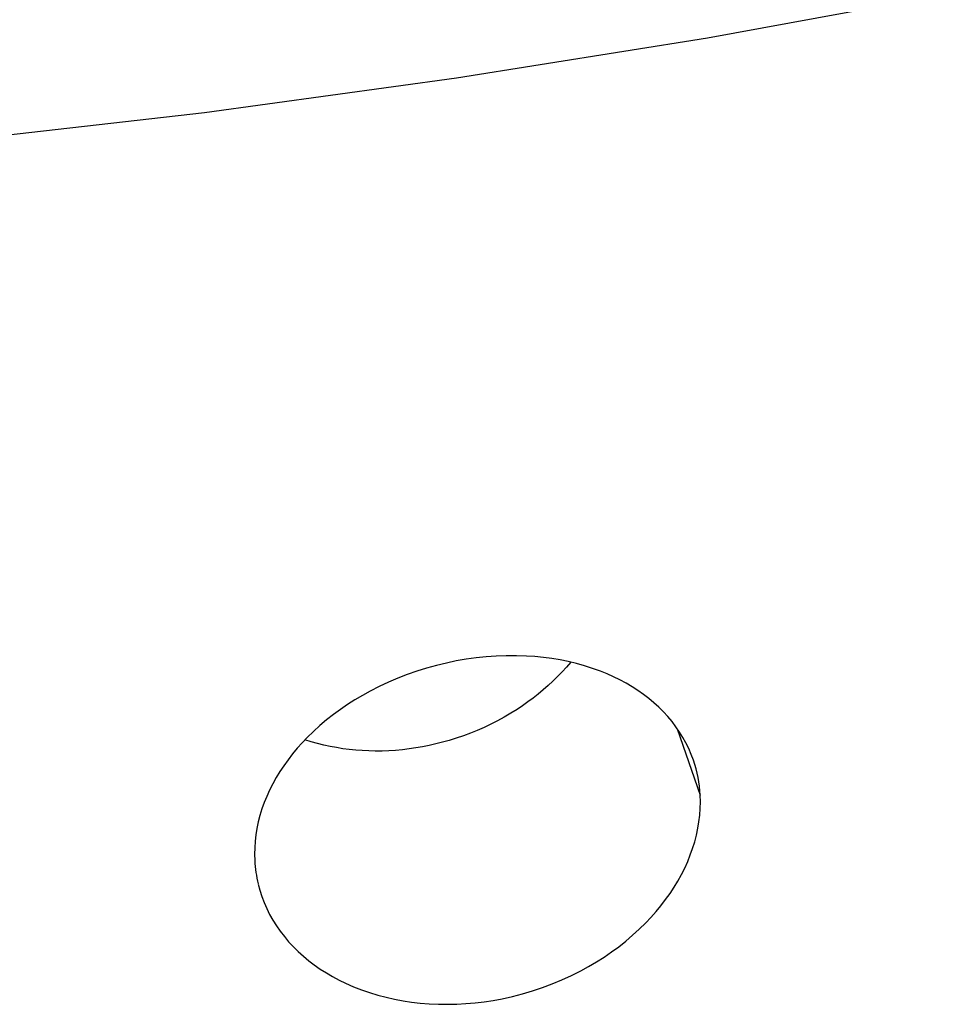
# Model space of a CAD drawing. Extents: x 0 to 1189, y 0 to 841.
# Tile 11 of 77: x 151.17 to 155.93, y 151.49 to 156.49. Entities that reach past the tile are written whole.
import ezdxf

# ---------------------------------------------------------------- set-up
doc = ezdxf.new("R2010")
doc.units = 0
doc.header["$LTSCALE"] = 65.395
doc.layers.add('connessioni_resistenze_c0_BL8', color=7, linetype='CONTINUOUS')

# ---------------------------------------------------------------- blocks, each defined once
blk = doc.blocks.new('CONNESSIONI_RESISTENZE_C0_BL8', base_point=(132.2671, 184.9118))
at = {"layer": 'connessioni_resistenze_c0_BL8', "color": 2, "linetype": 'CONTINUOUS'}
blk.add_line((154.5093, 152.8897), (154.6261, 152.5516), dxfattribs=at)
for points in [[(155.9337, 156.6336), (154.6624, 156.4008), (153.3861, 156.1969), (152.1056, 156.0215), (150.8089, 155.8731), (149.5092, 155.7535), (148.2072, 155.6628), (146.9036, 155.6009), (145.6018, 155.5677), (144.2996, 155.5634), (142.9976, 155.5881), (141.6964, 155.6419), (140.4149, 155.7237), (139.1357, 155.8343), (137.8595, 155.9742)], [(154.5917, 152.7288), (154.5805, 152.7588), (154.5678, 152.7883), (154.5537, 152.8171), (154.5382, 152.8452), (154.5214, 152.8725), (154.5028, 152.8996), (154.4829, 152.9258), (154.4618, 152.951), (154.4395, 152.9752), (154.4163, 152.9984), (154.391, 153.0215), (154.3647, 153.0435), (154.3375, 153.0643), (154.3094, 153.0841), (154.2807, 153.1026), (154.2496, 153.1209), (154.2179, 153.138), (154.1856, 153.1538), (154.1527, 153.1685), (154.1193, 153.182), (154.0791, 153.1965), (154.0383, 153.2095), (153.997, 153.221), (153.9553, 153.2309), (153.9133, 153.2394), (153.8709, 153.2464), (153.8284, 153.252), (153.7856, 153.2563), (153.7428, 153.2592), (153.6915, 153.2609), (153.6401, 153.2609), (153.5889, 153.259), (153.5377, 153.2553), (153.4868, 153.2499), (153.436, 153.2428), (153.3855, 153.2341), (153.3353, 153.2236), (153.2849, 153.2115), (153.2349, 153.1977), (153.1854, 153.1822), (153.1364, 153.1651), (153.0881, 153.1464), (153.0404, 153.126), (152.9933, 153.1041), (152.9471, 153.0804), (152.9083, 153.059), (152.8702, 153.0364), (152.8329, 153.0127), (152.7963, 152.9877), (152.7606, 152.9616), (152.7258, 152.9343), (152.692, 152.9058), (152.6593, 152.8761), (152.6277, 152.8453), (152.6018, 152.8181), (152.5769, 152.7901), (152.5529, 152.7613), (152.53, 152.7316), (152.5081, 152.7012), (152.4884, 152.6714), (152.4698, 152.6408), (152.4525, 152.6096), (152.4363, 152.5778), (152.4216, 152.5452), (152.4088, 152.5136), (152.3974, 152.4815), (152.3873, 152.449), (152.3788, 152.416), (152.3717, 152.3826), (152.3664, 152.3502), (152.3626, 152.3175), (152.3603, 152.2847), (152.3596, 152.2519), (152.3605, 152.2191)], [(153.9674, 153.2279), (153.9459, 153.2028), (153.9237, 153.1783), (153.9007, 153.1545), (153.877, 153.1313), (153.8527, 153.1088), (153.8278, 153.087), (153.8023, 153.0658), (153.7761, 153.0453), (153.7495, 153.0255), (153.7223, 153.0064), (153.6947, 152.988), (153.6623, 152.9678), (153.6294, 152.9485), (153.5959, 152.9302), (153.562, 152.9128), (153.5275, 152.8965), (153.4926, 152.8811), (153.4573, 152.8668), (153.4215, 152.8535), (153.3855, 152.8411), (153.3491, 152.8298), (153.3157, 152.8205), (153.2822, 152.812), (153.2484, 152.8043), (153.2145, 152.7976), (153.1803, 152.7917), (153.1461, 152.7868), (153.1117, 152.7827), (153.0772, 152.7796), (153.0426, 152.7774), (153.008, 152.7762), (152.9733, 152.7759), (152.9402, 152.7765), (152.9072, 152.7781), (152.8742, 152.7805), (152.8413, 152.7838), (152.8085, 152.788), (152.7759, 152.7932), (152.7434, 152.7993), (152.7112, 152.8063), (152.6792, 152.8143), (152.6475, 152.8233), (152.6162, 152.8332)], [(152.3779, 152.1), (152.3865, 152.0681), (152.3967, 152.0366), (152.4085, 152.0056), (152.4217, 151.9752), (152.4365, 151.9456), (152.4531, 151.916), (152.4712, 151.8873), (152.4906, 151.8595), (152.5112, 151.8326), (152.5331, 151.8067), (152.5571, 151.7809), (152.5822, 151.7561), (152.6083, 151.7325), (152.6355, 151.71), (152.6635, 151.6886), (152.6938, 151.6675), (152.7249, 151.6476), (152.7568, 151.629), (152.7894, 151.6116), (152.8226, 151.5954), (152.8626, 151.5778), (152.9034, 151.5619), (152.9447, 151.5476), (152.9867, 151.535), (153.0291, 151.5239), (153.0719, 151.5143), (153.115, 151.5063), (153.1585, 151.4998), (153.202, 151.4948), (153.2485, 151.491), (153.295, 151.4889), (153.3416, 151.4883), (153.3881, 151.4894), (153.4345, 151.4919), (153.4809, 151.496), (153.5271, 151.5015), (153.5731, 151.5085), (153.6188, 151.517), (153.6708, 151.5284), (153.7223, 151.5416), (153.7733, 151.5566), (153.8237, 151.5735), (153.8736, 151.5921), (153.9227, 151.6125), (153.9711, 151.6347), (154.0186, 151.6587), (154.0588, 151.6807), (154.0983, 151.7039), (154.137, 151.7285), (154.1748, 151.7543), (154.2118, 151.7814), (154.2477, 151.8097), (154.2826, 151.8392), (154.3163, 151.87), (154.3489, 151.902), (154.3757, 151.9304), (154.4016, 151.9596), (154.4264, 151.9896), (154.4502, 152.0206), (154.4728, 152.0523), (154.4932, 152.0834), (154.5125, 152.1152), (154.5305, 152.1477), (154.5472, 152.1809), (154.5626, 152.2148), (154.5758, 152.2475), (154.5877, 152.2808), (154.5981, 152.3145), (154.607, 152.3487), (154.6143, 152.3833), (154.6199, 152.4167), (154.6238, 152.4503), (154.6262, 152.484), (154.627, 152.5178), (154.6261, 152.5516)]]:
    blk.add_lwpolyline(points, dxfattribs=at)
for centre, radius, start, end in [((153.9759, 152.5174), 0.6511, 3.0063, 18.9468), ((153.0133, 152.2536), 0.6537, 183.0277, 193.588)]:
    blk.add_arc(centre, radius, start, end, dxfattribs=at)

msp = doc.modelspace()

# ---------------------------------------------------------------- block references
at = {"layer": 'connessioni_resistenze_c0_BL8'}
msp.add_blockref('CONNESSIONI_RESISTENZE_C0_BL8', (132.2671, 184.9118), dxfattribs=at)

doc.saveas('drawing.dxf')
